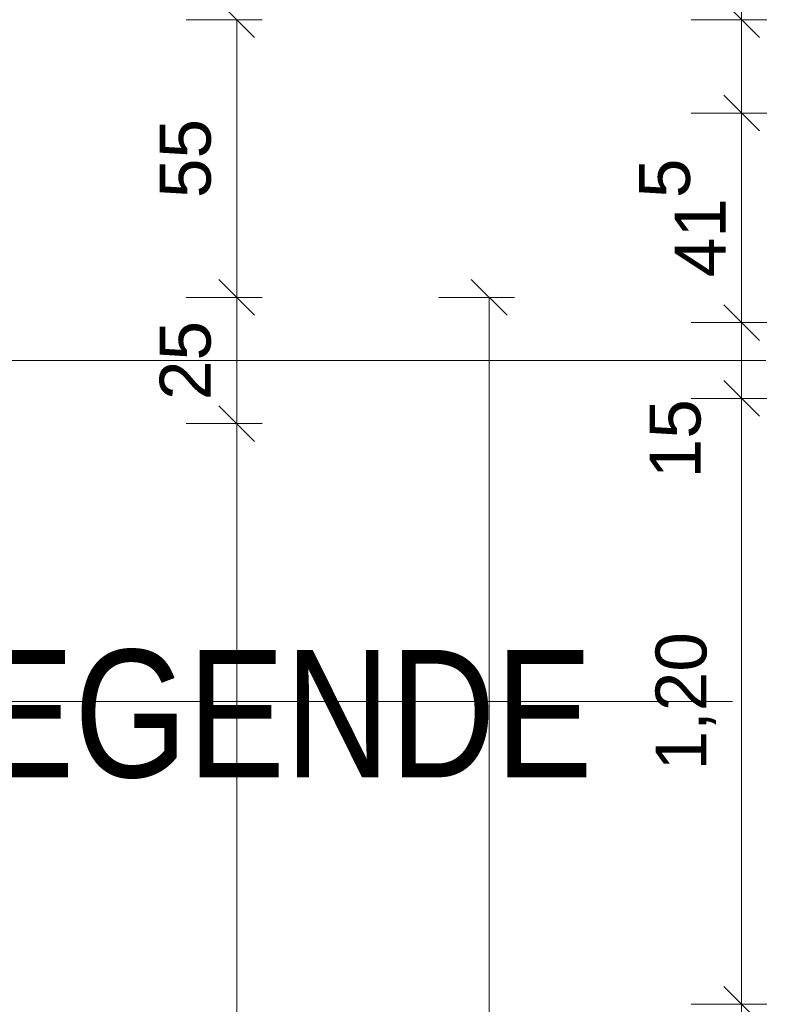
# Model space of a CAD drawing. Header units: metres. Extents: x -49 to 152, y -127 to 99.
# Tile 145 of 177: x 0.74 to 2.24, y -1.28 to 0.67. Entities that reach past the tile are written whole.
import ezdxf

# ---------------------------------------------------------------- set-up
doc = ezdxf.new("R2010")
doc.units = ezdxf.units.M
doc.header["$PDMODE"] = 1
doc.header["$PDSIZE"] = -2
doc.linetypes.add('Achsen 01', pattern=[5.291531, 3.175, -1.058062, 0.352704, -0.705764])
doc.layers.get('0').update_dxf_attribs({"lineweight": 25})
for name, color, linetype, lineweight in [('_GRU (2D)', 7, 'Continuous', 9), ('_Legende (2D)', 7, 'Continuous', 9), ('_OG 3 (2D)', 7, 'Continuous', 9), ('AV1-Schnitt Achsen', 7, 'Achsen 01', 18), ('Bemaßung-Bemaßung', 7, 'Continuous', 9), ('Keine', 7, 'Continuous', 9)]:
    doc.layers.add(name, color=color, linetype=linetype, lineweight=lineweight)
doc.layers.add('AV1-Achsen', color=1, linetype='Achsen 01', lineweight=18, true_color=0xff0000)
doc.layers.get('0').freeze()
doc.styles.add('Arial', font='arial.ttf')
doc.styles.add('Arial Narrow', font='ARIALN.TTF')
doc.dimstyles.new('COE 50', dxfattribs={"dimtxt": 100.872396, "dimasz": 0.001414, "dimexe": 0.001, "dimexo": 0.01, "dimgap": 0.001, "dimtad": 1, "dimdec": 3, "dimtxsty": 'Arial', "dimblk": 'VW_SLASH-3', "dimblk1": 'VW_SLASH-3', "dimblk2": 'VW_SLASH-3', "dimcen": 0, "dimadec": 3, "dimazin": 0, "dimtfac": 0.8, "dimtdec": 3, "dimtix": 1, "dimtmove": 0, "dimatfit": 0, "dimldrblk": 'VW_SLASH-2', "dimfxl": 0.002, "dimfxlon": 1, "dimfrac": 2, "dimtolj": 1, "dimarcsym": 0})

# ---------------------------------------------------------------- blocks, each defined once
blk = doc.blocks.new('VW_SLASH-3')
at = {"color": 0, "linetype": 'ByBlock', "lineweight": -2, "transparency": 16777216}
blk.add_line((0, 0), (-1, 0), dxfattribs=at)
at = {"color": 0, "linetype": 'Continuous', "lineweight": 15, "transparency": 16777216, "flags": 128}
blk.add_lwpolyline([(0.5, 0.5), (-0.5, -0.5)], dxfattribs=at)
blk = doc.blocks.new('*D555')
at = {"layer": 'Bemaßung-Bemaßung', "color": 0, "linetype": 'Continuous', "lineweight": -2}
for p, q in [((2.175, 0.7457), (2.175, 0.8164)), ((2.075, 0.675), (2.225, 0.675)), ((2.175, 0.49), (2.175, 0.675)), ((2.075, 0.49), (2.225, 0.49)), ((2.175, 0.4193), (2.175, 0.3486))]:
    blk.add_line(p, q, dxfattribs=at)
at = {"layer": 'Defpoints', "color": 0}
for p in [(0.075, 0.675), (2.175, 0.675), (0.075, 0.49)]:
    blk.add_point(p, dxfattribs=at)
at = {"layer": 'Bemaßung-Bemaßung', "color": 0, "lineweight": -2, "xscale": 0.070693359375, "yscale": 0.070693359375, "zscale": 0.070693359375}
for p, rotation in [((2.175, 0.675), 270), ((2.175, 0.49), 90)]:
    blk.add_blockref('VW_SLASH-3', p, dxfattribs=dict(at, rotation=rotation))
at = {"layer": 'Bemaßung-Bemaßung', "color": 0, "insert": (2.3683, 0.5825), "char_height": 0.100872, "attachment_point": 5, "rotation": 90, "style": 'Arial'}
blk.add_mtext('\\A1;18\\S5^ ;', dxfattribs=at)
blk = doc.blocks.new('VW_SLASH-2')
at = {"color": 0, "linetype": 'ByBlock', "lineweight": -2, "transparency": 16777216}
blk.add_line((0, 0), (-1, 0), dxfattribs=at)
at = {"color": 0, "linetype": 'Continuous', "lineweight": 15, "transparency": 16777216, "flags": 128}
blk.add_lwpolyline([(0.5, 0.5), (-0.5, -0.5)], dxfattribs=at)
blk = doc.blocks.new('*D556')
at = {"layer": 'Bemaßung-Bemaßung', "color": 0, "linetype": 'Continuous', "lineweight": -2}
for p, q in [((2.075, 0.49), (2.225, 0.49)), ((2.175, 0.1457), (2.175, 0.4193)), ((2.075, 0.075), (2.225, 0.075))]:
    blk.add_line(p, q, dxfattribs=at)
at = {"layer": 'Defpoints', "color": 0}
for p in [(0.075, 0.49), (2.175, 0.49), (0.675, 0.075)]:
    blk.add_point(p, dxfattribs=at)
at = {"layer": 'Bemaßung-Bemaßung', "color": 0, "lineweight": -2, "xscale": 0.070693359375, "yscale": 0.070693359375, "zscale": 0.070693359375}
for p, rotation in [((2.175, 0.49), 90), ((2.175, 0.075), 270)]:
    blk.add_blockref('VW_SLASH-3', p, dxfattribs=dict(at, rotation=rotation))
at = {"layer": 'Bemaßung-Bemaßung', "color": 0, "insert": (2.0576, 0.2825), "char_height": 0.100872, "attachment_point": 5, "rotation": 90, "style": 'Arial'}
blk.add_mtext('\\A1;41\\S5^ ;', dxfattribs=at)
blk = doc.blocks.new('*D557')
at = {"layer": 'Bemaßung-Bemaßung', "color": 0, "linetype": 'Continuous', "lineweight": -2}
for p, q in [((2.175, 0.1457), (2.175, 0.2164)), ((2.075, 0.075), (2.225, 0.075)), ((2.175, -0.075), (2.175, 0.075)), ((2.075, -0.075), (2.225, -0.075)), ((2.175, -0.1457), (2.175, -0.2164))]:
    blk.add_line(p, q, dxfattribs=at)
at = {"layer": 'Defpoints', "color": 0}
for p in [(0.675, 0.075), (2.175, 0.075), (0.675, -0.075)]:
    blk.add_point(p, dxfattribs=at)
at = {"layer": 'Bemaßung-Bemaßung', "color": 0, "lineweight": -2, "xscale": 0.070693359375, "yscale": 0.070693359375, "zscale": 0.070693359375}
for p, rotation in [((2.175, 0.075), 270), ((2.175, -0.075), 90)]:
    blk.add_blockref('VW_SLASH-3', p, dxfattribs=dict(at, rotation=rotation))
at = {"layer": 'Bemaßung-Bemaßung', "color": 0, "insert": (2.044, -0.1549), "char_height": 0.10087, "attachment_point": 5, "rotation": 90, "style": 'Arial'}
blk.add_mtext('\\A1;15', dxfattribs=at)
blk = doc.blocks.new('*D558')
at = {"layer": 'Bemaßung-Bemaßung', "color": 0, "linetype": 'Continuous', "lineweight": -2}
for p, q in [((2.075, -0.075), (2.225, -0.075)), ((2.175, -1.2043), (2.175, -0.1457)), ((2.075, -1.275), (2.225, -1.275))]:
    blk.add_line(p, q, dxfattribs=at)
at = {"layer": 'Defpoints', "color": 0}
for p in [(0.675, -0.075), (2.175, -0.075), (0.675, -1.275)]:
    blk.add_point(p, dxfattribs=at)
at = {"layer": 'Bemaßung-Bemaßung', "color": 0, "lineweight": -2, "xscale": 0.070693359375, "yscale": 0.070693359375, "zscale": 0.070693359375}
for p, rotation in [((2.175, -0.075), 90), ((2.175, -1.275), 270)]:
    blk.add_blockref('VW_SLASH-3', p, dxfattribs=dict(at, rotation=rotation))
at = {"layer": 'Bemaßung-Bemaßung', "color": 0, "insert": (2.0644, -0.675), "char_height": 0.10087, "attachment_point": 5, "rotation": 90, "style": 'Arial'}
blk.add_mtext('\\A1;1,20', dxfattribs=at)
blk = doc.blocks.new('*D559')
at = {"layer": 'Bemaßung-Bemaßung', "color": 0, "linetype": 'Continuous', "lineweight": -2}
for p, q in [((2.175, -1.2043), (2.175, -1.1336)), ((2.075, -1.275), (2.225, -1.275)), ((2.175, -1.425), (2.175, -1.275)), ((2.075, -1.425), (2.225, -1.425)), ((2.175, -1.4957), (2.175, -1.5664))]:
    blk.add_line(p, q, dxfattribs=at)
at = {"layer": 'Defpoints', "color": 0}
for p in [(0.675, -1.275), (2.175, -1.275), (0.675, -1.425)]:
    blk.add_point(p, dxfattribs=at)
at = {"layer": 'Bemaßung-Bemaßung', "color": 0, "lineweight": -2, "xscale": 0.070693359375, "yscale": 0.070693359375, "zscale": 0.070693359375}
for p, rotation in [((2.175, -1.275), 270), ((2.175, -1.425), 90)]:
    blk.add_blockref('VW_SLASH-3', p, dxfattribs=dict(at, rotation=rotation))
at = {"layer": 'Bemaßung-Bemaßung', "color": 0, "insert": (2.3515, -1.35), "char_height": 0.10087, "attachment_point": 5, "rotation": 90, "style": 'Arial'}
blk.add_mtext('\\A1;15', dxfattribs=at)
blk = doc.blocks.new('*D600')
at = {"layer": 'Bemaßung-Bemaßung', "color": 0, "lineweight": -2}
for p, q in [((1.575, 0.125), (1.725, 0.125)), ((1.675, 0.0543), (1.675, -5.4543)), ((1.575, -5.525), (1.725, -5.525))]:
    blk.add_line(p, q, dxfattribs=at)
at = {"layer": 'Defpoints', "color": 0}
for p in [(-0.125, 0.125), (-0.125, -5.525), (1.675, -5.525)]:
    blk.add_point(p, dxfattribs=at)
at = {"layer": 'Bemaßung-Bemaßung', "color": 0, "lineweight": -2, "xscale": 0.070693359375, "yscale": 0.070693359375, "zscale": 0.070693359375}
for p, rotation in [((1.675, 0.125), 90.00000000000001), ((1.675, -5.525), 270)]:
    blk.add_blockref('VW_SLASH-3', p, dxfattribs=dict(at, rotation=rotation))
at = {"layer": 'Bemaßung-Bemaßung', "color": 0, "insert": (1.5644, -2.7), "char_height": 0.10087, "attachment_point": 5, "rotation": 90, "style": 'Arial'}
blk.add_mtext('\\A1;5,65', dxfattribs=at)
blk = doc.blocks.new('*D760')
at = {"layer": 'Bemaßung-Bemaßung', "color": 0, "linetype": 'Continuous', "lineweight": -2}
for p, q in [((1.075, -0.125), (1.225, -0.125)), ((1.175, -0.1957), (1.175, -5.2043)), ((1.075, -5.275), (1.225, -5.275))]:
    blk.add_line(p, q, dxfattribs=at)
at = {"layer": 'Defpoints', "color": 0}
for p in [(-0.125, -0.125), (-0.2, -5.275), (1.175, -5.275)]:
    blk.add_point(p, dxfattribs=at)
at = {"layer": 'Bemaßung-Bemaßung', "color": 0, "lineweight": -2, "xscale": 0.070693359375, "yscale": 0.070693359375, "zscale": 0.070693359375}
for p, rotation in [((1.175, -0.125), 90), ((1.175, -5.275), 270)]:
    blk.add_blockref('VW_SLASH-3', p, dxfattribs=dict(at, rotation=rotation))
at = {"layer": 'Bemaßung-Bemaßung', "color": 0, "insert": (1.0644, -2.7), "char_height": 0.10087, "attachment_point": 5, "rotation": 90, "style": 'Arial'}
blk.add_mtext('\\A1;5,15', dxfattribs=at)
blk = doc.blocks.new('*D761')
at = {"layer": 'Bemaßung-Bemaßung', "color": 0, "linetype": 'Continuous', "lineweight": -2}
for p, q in [((1.075, 0.125), (1.225, 0.125)), ((1.175, 0.0543), (1.175, -0.0543)), ((1.075, -0.125), (1.225, -0.125))]:
    blk.add_line(p, q, dxfattribs=at)
at = {"layer": 'Defpoints', "color": 0}
for p in [(-0.125, 0.125), (-0.125, -0.125), (1.175, -0.125)]:
    blk.add_point(p, dxfattribs=at)
at = {"layer": 'Bemaßung-Bemaßung', "color": 0, "lineweight": -2, "xscale": 0.070693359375, "yscale": 0.070693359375, "zscale": 0.070693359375}
for p, rotation in [((1.175, 0.125), 90), ((1.175, -0.125), 270)]:
    blk.add_blockref('VW_SLASH-3', p, dxfattribs=dict(at, rotation=rotation))
at = {"layer": 'Bemaßung-Bemaßung', "color": 0, "insert": (1.0735, 0), "char_height": 0.10087, "attachment_point": 5, "rotation": 90, "style": 'Arial'}
blk.add_mtext('\\A1;25', dxfattribs=at)
blk = doc.blocks.new('*D762')
at = {"layer": 'Bemaßung-Bemaßung', "color": 0, "linetype": 'Continuous', "lineweight": -2}
for p, q in [((1.075, 0.675), (1.225, 0.675)), ((1.175, 0.6043), (1.175, 0.1957)), ((1.075, 0.125), (1.225, 0.125))]:
    blk.add_line(p, q, dxfattribs=at)
at = {"layer": 'Defpoints', "color": 0}
for p in [(-0.075, 0.675), (-0.125, 0.125), (1.175, 0.125)]:
    blk.add_point(p, dxfattribs=at)
at = {"layer": 'Bemaßung-Bemaßung', "color": 0, "lineweight": -2, "xscale": 0.070693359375, "yscale": 0.070693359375, "zscale": 0.070693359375}
for p, rotation in [((1.175, 0.675), 90), ((1.175, 0.125), 270)]:
    blk.add_blockref('VW_SLASH-3', p, dxfattribs=dict(at, rotation=rotation))
at = {"layer": 'Bemaßung-Bemaßung', "color": 0, "insert": (1.0737, 0.4), "char_height": 0.10087, "attachment_point": 5, "rotation": 90, "style": 'Arial'}
blk.add_mtext('\\A1;55', dxfattribs=at)
blk = doc.blocks.new('Legende (2D)')
at = {"layer": 'Keine', "color": 7, "transparency": 33554687, "insert": (0.4996, -0.5731), "char_height": 0.25218, "attachment_point": 1, "line_spacing_factor": 0.966594, "style": 'Arial Narrow'}
blk.add_mtext('LEGENDE', dxfattribs=at)
blk = doc.blocks.new('Group-879')
at = {"layer": 'AV1-Achsen'}
blk.add_line((-43.2844, 0), (4.2656, 0), dxfattribs=at)
blk = doc.blocks.new('Group-886')
at = {"layer": 'AV1-Schnitt Achsen'}
blk.add_line((-43.35, -0.675), (4.2, -0.675), dxfattribs=at)
blk = doc.blocks.new('GRU (2D)')
at = {"layer": 'AV1-Achsen', "color": 7}
blk.add_blockref('Group-879', (0, 0), dxfattribs=at)
at = {"layer": 'AV1-Schnitt Achsen', "color": 7}
blk.add_blockref('Group-886', (0, 0), dxfattribs=at)
blk = doc.blocks.new('OG 3 (2D)')
at = {"layer": 'Bemaßung-Bemaßung', "linetype": 'Continuous'}
for base, p1, p2, text, override, picture, middle in [((2.175, 0.675), (0.075, 0.49), (0.075, 0.675), '18\\S5^ ;', {"dimtxt": 0.100872, "dimasz": 0.070693, "dimexe": 0.05, "dimgap": 0.05, "dimpost": '<>', "dimtxsty": 'Arial', "dimtix": 0, "dimtmove": 2, "dimfxl": 0.1}, '*D555', (2.3683, 0.5825)), ((1.175, 0.125), (-0.075, 0.675), (-0.125, 0.125), '55', {"dimtxt": 0.100872, "dimasz": 0.070693, "dimexe": 0.05, "dimgap": 0.05, "dimpost": '<>', "dimtxsty": 'Arial', "dimtmove": 2, "dimfxl": 0.1}, '*D762', (1.0737, 0.4)), ((2.175, 0.49), (0.675, 0.075), (0.075, 0.49), '41\\S5^ ;', {"dimtxt": 0.100872, "dimasz": 0.070693, "dimexe": 0.05, "dimgap": 0.05, "dimpost": '<>', "dimtxsty": 'Arial', "dimtmove": 2, "dimfxl": 0.1}, '*D556', (2.0576, 0.2825)), ((1.175, -0.125), (-0.125, 0.125), (-0.125, -0.125), '25', {"dimtxt": 0.100872, "dimasz": 0.070693, "dimexe": 0.05, "dimgap": 0.05, "dimpost": '<>', "dimtxsty": 'Arial', "dimtmove": 2, "dimfxl": 0.1}, '*D761', (1.0735, 0)), ((2.175, -0.075), (0.675, -1.275), (0.675, -0.075), '1,20', {"dimtxt": 0.100872, "dimasz": 0.070693, "dimexe": 0.05, "dimgap": 0.05, "dimpost": '<>', "dimtxsty": 'Arial', "dimtmove": 2, "dimfxl": 0.1}, '*D558', (2.0644, -0.675)), ((1.175, -5.275), (-0.125, -0.125), (-0.2, -5.275), '5,15', {"dimtxt": 0.100872, "dimasz": 0.070693, "dimexe": 0.05, "dimgap": 0.05, "dimpost": '<>', "dimtxsty": 'Arial', "dimtmove": 2, "dimfxl": 0.1}, '*D760', (1.0644, -2.7)), ((2.175, -1.275), (0.675, -1.425), (0.675, -1.275), '15', {"dimtxt": 0.100872, "dimasz": 0.070693, "dimexe": 0.05, "dimgap": 0.05, "dimpost": '<>', "dimtxsty": 'Arial', "dimtix": 0, "dimtmove": 2, "dimfxl": 0.1}, '*D559', (2.3515, -1.35))]:
    dim = blk.add_linear_dim(base=base, p1=p1, p2=p2, angle=270, text=text, dimstyle='COE 50', override=override, dxfattribs=at)
    dim.commit()
    dim.dimension.update_dxf_attribs({"geometry": picture, "text_midpoint": middle})
dim = blk.add_linear_dim(base=(2.175, 0.075), p1=(0.675, -0.075), p2=(0.675, 0.075), angle=270, text='15', dimstyle='COE 50', override={"dimtxt": 0.100872, "dimasz": 0.070693, "dimexe": 0.05, "dimgap": 0.05, "dimpost": '<>', "dimtxsty": 'Arial', "dimtix": 0, "dimtmove": 2, "dimfxl": 0.1}, dxfattribs=at)
dim.commit()
dim.dimension.update_dxf_attribs({"geometry": '*D557', "text_midpoint": (2.044, -0.1549), "dimtype": 160})
at = {"layer": 'Bemaßung-Bemaßung'}
dim = blk.add_linear_dim(base=(1.675, -5.525), p1=(-0.125, 0.125), p2=(-0.125, -5.525), angle=270, text='5,65', dimstyle='COE 50', override={"dimtxt": 0.100872, "dimasz": 0.070693, "dimexe": 0.05, "dimgap": 0.05, "dimpost": '<>', "dimtxsty": 'Arial', "dimtmove": 2, "dimfxl": 0.1}, dxfattribs=at)
dim.commit()
dim.dimension.update_dxf_attribs({"geometry": '*D600', "text_midpoint": (1.5644, -2.7)})

msp = doc.modelspace()

# ---------------------------------------------------------------- block references
at = {"layer": '_OG 3 (2D)'}
msp.add_blockref('OG 3 (2D)', (0, 0), dxfattribs=at)

# ---------------------------------------------------------------- next in the draw order: block references
at = {"layer": '_Legende (2D)'}
msp.add_blockref('Legende (2D)', (0, 0), dxfattribs=at)

# ---------------------------------------------------------------- next in the draw order: block references
at = {"layer": '_GRU (2D)'}
msp.add_blockref('GRU (2D)', (0, 0), dxfattribs=at)

doc.saveas('drawing.dxf')
